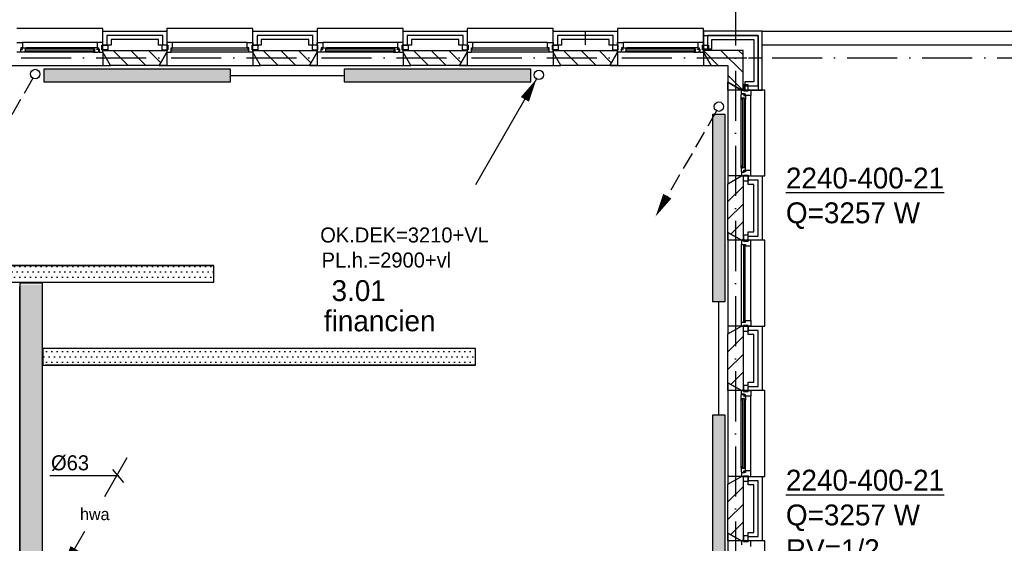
# Model space of a CAD drawing. Extents: x -36528 to 124080, y 290752 to 374852.
# Tile 43 of 66: x 52764 to 64566, y 346857 to 353129. Entities that reach past the tile are written whole.
import ezdxf
from ezdxf.enums import TextEntityAlignment as Align

# ---------------------------------------------------------------- set-up
doc = ezdxf.new("R2010")
doc.units = 0
doc.header["$LTSCALE"] = 100
for name, pattern in [('2322107', [2000, 1000, 1000]), ('DASHDOT', [9, 6, -1.5, 0, -1.5]), ('HIDDEN', [2, 1, -1])]:
    doc.linetypes.add(name, pattern=pattern)
doc.layers.get('0').update_dxf_attribs({"linetype": 'CONTINUOUS'})
for name, color, linetype in [('AL$7----_STRAMIEN', 1, 'DASHDOT'), ('AL$8----_HULPLIJNEN', 2, 'CONTINUOUS'), ('AL21----_BUITENWAND', 4, 'CONTINUOUS'), ('AL21K---_ISOLATIE', 1, 'CONTINUOUS'), ('AL27----_DAKEN', 7, 'CONTINUOUS'), ('AL28----_KONSTRUKTIE', 3, 'CONTINUOUS'), ('AL31----_BUITENKOZ', 7, 'CONTINUOUS'), ('ALL-----_REFLIJNEN', 8, 'CONTINUOUS'), ('ALXA3---_VOLZWART', 14, 'CONTINUOUS'), ('ALXAB---_PREFABBETON', 1, 'CONTINUOUS'), ('BOUW', 8, 'CONTINUOUS'), ('KABELGGOOT1', 8, 'CONTINUOUS'), ('WI561---', 1, 'CONTINUOUS'), ('WL$1----', 3, 'CONTINUOUS'), ('WL521---', 4, 'CONTINUOUS'), ('WL561---', 4, 'CONTINUOUS'), ('WL561---_AANVOER', 4, 'CONTINUOUS'), ('WL561---_RETOUR', 4, 'CONTINUOUS')]:
    doc.layers.add(name, color=color, linetype=linetype)
doc.styles.add('BURO-018', font='BUROFONT.shx', dxfattribs={"height": 180})
doc.styles.add('BURO-025', font='BUROFONT.shx', dxfattribs={"height": 250})
pattern_1 = [(0, (-45308.325, 84550.306), (31.75, 63.5), [0, -63.5])]

# ---------------------------------------------------------------- blocks, each defined once
blk = doc.blocks.new('LDV3')
at = {"color": 0, "linetype": 'CONTINUOUS'}
for p, q in [((4.5, 7.794), (6.75, 11.691)), ((0.25, 0.433), (2.5, 4.33))]:
    blk.add_line(p, q, dxfattribs=at)
blk.add_lwpolyline([(0.25, 0.433, 0, 1, 0), (1.5, 2.598, 1, 1, 0)], format="xyseb", dxfattribs=at)
blk.add_circle((0, 0), 0.5, dxfattribs=at)
at = {"color": 0, "linetype": 'CONTINUOUS', "style": 'BURO-018'}
blk.add_attdef('LD_TEXT1', text='', height=1.8, dxfattribs=at).set_placement((3.5, 6.062), align=Align.MIDDLE)
blk = doc.blocks.new('2322401')
at = {"color": 0, "linetype": 'CONTINUOUS'}
for p, q in [((-0.5, 0.5, 1), (-0.5, 0.5)), ((-0.5, 0.5, 1), (-0.5, -0.5, 1)), ((0.5, 0.5, 1), (-0.5, 0.5, 1)), ((0.5, 0.5), (-0.5, 0.5)), ((-0.5, 0.5), (-0.5, -0.5)), ((0.5, 0.5, 1), (0.5, 0.5)), ((0.5, -0.5, 1), (0.5, 0.5, 1)), ((0.5, -0.5), (0.5, 0.5)), ((-0.5, -0.5, 1), (-0.5, -0.5)), ((-0.5, -0.5, 1), (0.5, -0.5, 1)), ((-0.5, -0.5), (0.5, -0.5)), ((0.5, -0.5, 1), (0.5, -0.5))]:
    blk.add_line(p, q, dxfattribs=at)
blk = doc.blocks.new('LDV2108')
at = {"color": 0, "linetype": 'CONTINUOUS'}
for p, q in [((-0.25, -0.43), (-1.19, -2.06)), ((-1.56, -2.71), (-2.5, -4.33)), ((-2.87, -4.98), (-3.81, -6.6)), ((-4.19, -7.25), (-5.12, -8.88)), ((-5.5, -9.53), (-6.44, -11.15))]:
    blk.add_line(p, q, dxfattribs=at)
blk.add_lwpolyline([(-6.75, -11.69, 0, 1, 0), (-5.5, -9.53, 1, 1, 0)], format="xyseb", dxfattribs=at)
blk.add_circle((0, 0), 0.5, dxfattribs=at)
blk = doc.blocks.new('LDV4107')
at = {"color": 0, "linetype": 'CONTINUOUS'}
blk.add_line((-0.25, -0.43), (-6.75, -11.69), dxfattribs=at)
blk.add_lwpolyline([(-0.25, -0.43, 0, 1, 0), (-1.5, -2.6, 1, 1, 0)], format="xyseb", dxfattribs=at)
blk.add_circle((0, 0), 0.5, dxfattribs=at)
blk = doc.blocks.new('EH100000')
at = {"linetype": 'BYBLOCK'}
for p, q in [((1, 0.5), (0, 0.5)), ((1, 0.5, 1), (0, 0.5, 1)), ((0, -0.5, 1), (1, -0.5, 1)), ((1, -0.5), (0, -0.5))]:
    blk.add_line(p, q, dxfattribs=at)
at = {"linetype": 'BYBLOCK', "invisible_edges": 15}
for points in [[(1, -0.5), (0, -0.5), (0, 0.5), (1, 0.5)], [(0, 0.5), (1, 0.5), (1, 0.5, 1), (0, 0.5, 1)], [(0, -0.5, 1), (1, -0.5, 1), (1, -0.5), (0, -0.5)]]:
    blk.add_3dface(points, dxfattribs=at)
blk = doc.blocks.new('EH100005')
blk.add_lwpolyline([(-1, -0.5), (0, -0.5), (0, 0.5), (-1, 0.5)])
blk = doc.blocks.new('A$C7963572E')
at = {"layer": 'KABELGGOOT1'}
h = blk.add_hatch(dxfattribs=at)
h.set_pattern_fill('DOTS', color=256, scale=40, style=0)
h.set_pattern_definition(pattern_1)
h.paths.add_polyline_path([(7026, 40024), (7026, 39824), (9782, 39824), (9782, 40024), (9722, 40024)])
h.paths.add_polyline_path([(7026, 40024), (6951, 40099), (6751, 40099), (6751, 39824), (7026, 39824)])
h = blk.add_hatch(dxfattribs=at)
h.set_pattern_fill('DOTS', color=256, scale=40, style=0)
h.set_pattern_definition(pattern_1)
h.paths.add_polyline_path([(7457, 0), (7727, 0), (7727, 39794), (7457, 39794)])
h = blk.add_hatch(dxfattribs=at)
h.set_pattern_fill('DOTS', color=256, scale=40, style=0)
h.set_pattern_definition(pattern_1)
h.paths.add_polyline_path([(12920, 38828), (12920, 39028), (12860, 39028), (7766, 39028), (7732, 39028), (7732, 38828), (7792, 38828)])
at = {"layer": 'KABELGGOOT1', "zscale": 60}
for name, p, xscale, yscale, rotation in [('EH100000', (9782, 39924, 3650), 2756, 200, 180), ('EH100005', (7593, 39811, 3040), 60, 270, 89.99838202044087), ('EH100000', (7593, 39769, 3040), 4263.73478640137, 270, 269.9983820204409), ('EH100005', (7732, 38928, 3650), 60, 200, 180)]:
    blk.add_blockref(name, p, dxfattribs=dict(at, xscale=xscale, yscale=yscale, rotation=rotation))
at = {"layer": 'KABELGGOOT1', "yscale": 200, "zscale": 60}
for name, p, xscale in [('EH100005', (9782, 39924, 3650), 60), ('EH100000', (7766, 38928, 3650), 5154.5), ('EH100005', (12920, 38928, 3650), 60)]:
    blk.add_blockref(name, p, dxfattribs=dict(at, xscale=xscale))
blk = doc.blocks.new('CVHATCH1')
at = {"color": 0, "linetype": 'CONTINUOUS'}
blk.add_solid([(-0.5, -0.5), (0.5, -0.5), (-0.5, 0.5), (0.5, 0.5)], dxfattribs=at)
blk = doc.blocks.new('CVRINFO2')
at = {"color": 0, "linetype": 'CONTINUOUS', "style": 'BURO-025'}
for tag, p in [('CV_TEXT125', (0, 0)), ('CV_TEXT225', (0, -4.17)), ('CV_TEXT325', (0, -8.33)), ('CV_TEXT425', (0, -12.5))]:
    blk.add_attdef(tag, p, '', height=2.5, dxfattribs=at)

msp = doc.modelspace()

# ---------------------------------------------------------------- linework, layer by layer
at = {"layer": 'AL$7----_STRAMIEN', "color": 1}
msp.add_line((61344.348, 371420.208), (61344.348, 302741.907), dxfattribs=at)
msp.add_lwpolyline([(-33628.696, 352671.726), (107257.087, 352671.726)], dxfattribs=at)
at = {"layer": 'AL$8----_HULPLIJNEN', "color": 8}
for p, q in [((53759.348, 352741.726), (53759.348, 352581.726)), ((53851.725, 352581.726), (53759.348, 352741.726)), ((54436.972, 352581.726), (54529.348, 352741.726)), ((54529.348, 352741.726), (54529.348, 352581.726)), ((55559.348, 352741.726), (55559.348, 352581.726)), ((55651.725, 352581.726), (55559.348, 352741.726)), ((56236.972, 352581.726), (56329.348, 352741.726)), ((56329.348, 352741.726), (56329.348, 352581.726)), ((57359.348, 352741.726), (57359.348, 352581.726)), ((57451.725, 352581.726), (57359.348, 352741.726)), ((58036.972, 352581.726), (58129.348, 352741.726)), ((58129.348, 352741.726), (58129.348, 352581.726)), ((59159.348, 352741.726), (59159.348, 352581.726)), ((59251.725, 352581.726), (59159.348, 352741.726)), ((59836.972, 352581.726), (59929.348, 352741.726)), ((59929.348, 352741.726), (59929.348, 352581.726)), ((60959.348, 352741.726), (60959.348, 352581.726)), ((61051.725, 352581.726), (60959.348, 352741.726)), ((53759.348, 352581.726), (53851.725, 352581.726)), ((54529.348, 352581.726), (54436.972, 352581.726)), ((55559.348, 352581.726), (55651.725, 352581.726)), ((56329.348, 352581.726), (56236.972, 352581.726)), ((57359.348, 352581.726), (57451.725, 352581.726)), ((58129.348, 352581.726), (58036.972, 352581.726)), ((59159.348, 352581.726), (59251.725, 352581.726)), ((59929.348, 352581.726), (59836.972, 352581.726)), ((60959.348, 352581.726), (61051.725, 352581.726)), ((61254.348, 352286.726), (61254.348, 352379.102)), ((61254.348, 352379.102), (61414.348, 352286.726)), ((61414.348, 352286.726), (61254.348, 352286.726)), ((61414.348, 351256.726), (61254.348, 351256.726)), ((61254.348, 351256.726), (61254.348, 351164.35)), ((61254.348, 351164.35), (61414.348, 351256.726)), ((61254.348, 350486.726), (61254.348, 350579.102)), ((61254.348, 350579.102), (61414.348, 350486.726)), ((61414.348, 350486.726), (61254.348, 350486.726)), ((61414.348, 349456.726), (61254.348, 349456.726)), ((61254.348, 349456.726), (61254.348, 349364.35)), ((61254.348, 349364.35), (61414.348, 349456.726)), ((61254.348, 348686.726), (61254.348, 348779.102)), ((61254.348, 348779.102), (61414.348, 348686.726)), ((61414.348, 348686.726), (61254.348, 348686.726)), ((61414.348, 347656.726), (61254.348, 347656.726)), ((61254.348, 347656.726), (61254.348, 347564.35)), ((61254.348, 347564.35), (61414.348, 347656.726)), ((61254.348, 346886.726), (61254.348, 346979.102)), ((61254.348, 346979.102), (61414.348, 346886.726)), ((61414.348, 346886.726), (61254.348, 346886.726))]:
    msp.add_line(p, q, dxfattribs=at)
at = {"layer": 'AL21----_BUITENWAND', "color": 8}
for p, q in [((53759.348, 352822.726), (53759.348, 352991.726)), ((53759.348, 352991.726), (54529.348, 352991.726)), ((54429.348, 352891.726), (53859.348, 352891.726)), ((53859.348, 352891.726), (53859.348, 352822.726)), ((54429.348, 352822.726), (54429.348, 352891.726)), ((54529.348, 352991.726), (54529.348, 352822.726)), ((55559.348, 352822.726), (55559.348, 352991.726)), ((55559.348, 352991.726), (56329.348, 352991.726)), ((56229.348, 352891.726), (55659.348, 352891.726)), ((55659.348, 352891.726), (55659.348, 352822.726)), ((56229.348, 352822.726), (56229.348, 352891.726)), ((56329.348, 352991.726), (56329.348, 352822.726)), ((57359.348, 352822.726), (57359.348, 352991.726)), ((57359.348, 352991.726), (58129.348, 352991.726)), ((58029.348, 352891.726), (57459.348, 352891.726)), ((57459.348, 352891.726), (57459.348, 352822.726)), ((58029.348, 352822.726), (58029.348, 352891.726)), ((58129.348, 352991.726), (58129.348, 352822.726)), ((59159.348, 352822.726), (59159.348, 352991.726)), ((59159.348, 352991.726), (59929.348, 352991.726)), ((59829.348, 352891.726), (59259.348, 352891.726)), ((59259.348, 352891.726), (59259.348, 352822.726)), ((59829.348, 352822.726), (59829.348, 352891.726)), ((59929.348, 352991.726), (59929.348, 352822.726)), ((61664.348, 352991.726), (60959.348, 352991.726)), ((60959.348, 352991.726), (60959.348, 352781.726)), ((61059.348, 352781.726), (61059.348, 352891.726)), ((61059.348, 352891.726), (61564.348, 352891.726)), ((61564.348, 352891.726), (61564.348, 352386.726)), ((61664.348, 352286.726), (61664.348, 352991.726)), ((53859.348, 352822.726), (53759.348, 352822.726)), ((54529.348, 352822.726), (54429.348, 352822.726)), ((55659.348, 352822.726), (55559.348, 352822.726)), ((56329.348, 352822.726), (56229.348, 352822.726)), ((57459.348, 352822.726), (57359.348, 352822.726)), ((58129.348, 352822.726), (58029.348, 352822.726)), ((59259.348, 352822.726), (59159.348, 352822.726)), ((59929.348, 352822.726), (59829.348, 352822.726)), ((60959.348, 352781.726), (61059.348, 352781.726)), ((61564.348, 352386.726), (61454.348, 352386.726)), ((61454.348, 352386.726), (61454.348, 352286.726)), ((61454.348, 352286.726), (61664.348, 352286.726)), ((61495.348, 351156.726), (61495.348, 351256.726)), ((61495.348, 351256.726), (61664.348, 351256.726)), ((61664.348, 351256.726), (61664.348, 350486.726)), ((61564.348, 351156.726), (61495.348, 351156.726)), ((61564.348, 350586.726), (61564.348, 351156.726)), ((61495.348, 350586.726), (61564.348, 350586.726)), ((61495.348, 350486.726), (61495.348, 350586.726)), ((61664.348, 350486.726), (61495.348, 350486.726)), ((61495.348, 349356.726), (61495.348, 349456.726)), ((61495.348, 349456.726), (61664.348, 349456.726)), ((61564.348, 349356.726), (61495.348, 349356.726)), ((61564.348, 348786.726), (61564.348, 349356.726)), ((61664.348, 349456.726), (61664.348, 348686.726)), ((61495.348, 348786.726), (61564.348, 348786.726)), ((61495.348, 348686.726), (61495.348, 348786.726)), ((61664.348, 348686.726), (61495.348, 348686.726)), ((61495.348, 347556.726), (61495.348, 347656.726)), ((61495.348, 347656.726), (61664.348, 347656.726)), ((61664.348, 347656.726), (61664.348, 346886.726)), ((61564.348, 347556.726), (61495.348, 347556.726)), ((61564.348, 346986.726), (61564.348, 347556.726)), ((61495.348, 346986.726), (61564.348, 346986.726)), ((61495.348, 346886.726), (61495.348, 346986.726)), ((61664.348, 346886.726), (61495.348, 346886.726))]:
    msp.add_line(p, q, dxfattribs=at)
at = {"layer": 'AL21K---_ISOLATIE', "color": 8, "linetype": 'CONTINUOUS'}
for p, q in [((53859.348, 352761.726), (54429.348, 352761.726)), ((55659.348, 352761.726), (56229.348, 352761.726)), ((57459.348, 352761.726), (58029.348, 352761.726)), ((59259.348, 352761.726), (59829.348, 352761.726)), ((61434.348, 351156.726), (61434.348, 350586.726)), ((61434.348, 349356.726), (61434.348, 348786.726)), ((61434.348, 347556.726), (61434.348, 346986.726))]:
    msp.add_line(p, q, dxfattribs=at)
at = {"layer": 'AL27----_DAKEN', "color": 8}
for p, q in [((59544.525, 352826.549), (59544.525, 352981.726)), ((61663.996, 352991.549), (106674.172, 352991.549)), ((61663.996, 352826.549), (106509.172, 352826.549)), ((61498.996, 352671.726), (61654.172, 352671.726))]:
    msp.add_line(p, q, dxfattribs=at)
at = {"layer": 'AL27----_DAKEN', "color": 8, "linetype": 'HIDDEN'}
msp.add_line((56994.525, 352754.138), (56694.525, 352754.138), dxfattribs=at)
at = {"layer": 'AL28----_KONSTRUKTIE', "color": 8}
for p, q in [((53759.348, 352741.726), (53759.348, 352761.726)), ((53759.348, 352761.726), (54529.348, 352761.726)), ((53851.725, 352581.726), (53759.348, 352741.726)), ((54529.348, 352741.726), (54436.972, 352581.726)), ((54529.348, 352761.726), (54529.348, 352741.726)), ((55559.348, 352741.726), (55559.348, 352761.726)), ((55559.348, 352761.726), (56329.348, 352761.726)), ((55651.725, 352581.726), (55559.348, 352741.726)), ((56329.348, 352741.726), (56236.972, 352581.726)), ((56329.348, 352761.726), (56329.348, 352741.726)), ((57359.348, 352741.726), (57359.348, 352761.726)), ((57359.348, 352761.726), (58129.348, 352761.726)), ((57451.725, 352581.726), (57359.348, 352741.726)), ((58129.348, 352741.726), (58036.972, 352581.726)), ((58129.348, 352761.726), (58129.348, 352741.726)), ((59159.348, 352741.726), (59159.348, 352761.726)), ((59159.348, 352761.726), (59929.348, 352761.726)), ((59251.725, 352581.726), (59159.348, 352741.726)), ((59929.348, 352741.726), (59836.972, 352581.726)), ((59929.348, 352761.726), (59929.348, 352741.726)), ((54436.972, 352581.726), (53851.725, 352581.726)), ((56236.972, 352581.726), (55651.725, 352581.726)), ((58036.972, 352581.726), (57451.725, 352581.726)), ((59836.972, 352581.726), (59251.725, 352581.726)), ((61254.348, 351164.35), (61414.348, 351256.726)), ((61414.348, 351256.726), (61434.348, 351256.726)), ((61434.348, 351256.726), (61434.348, 350486.726)), ((61254.348, 350579.102), (61254.348, 351164.35)), ((61414.348, 350486.726), (61254.348, 350579.102)), ((61434.348, 350486.726), (61414.348, 350486.726)), ((61254.348, 349364.35), (61414.348, 349456.726)), ((61254.348, 348779.102), (61254.348, 349364.35)), ((61414.348, 349456.726), (61434.348, 349456.726)), ((61434.348, 349456.726), (61434.348, 348686.726)), ((61414.348, 348686.726), (61254.348, 348779.102)), ((61434.348, 348686.726), (61414.348, 348686.726)), ((61254.348, 347564.35), (61414.348, 347656.726)), ((61414.348, 347656.726), (61434.348, 347656.726)), ((61434.348, 347656.726), (61434.348, 346886.726)), ((61254.348, 346979.102), (61254.348, 347564.35)), ((61414.348, 346886.726), (61254.348, 346979.102)), ((61434.348, 346886.726), (61414.348, 346886.726))]:
    msp.add_line(p, q, dxfattribs=at)
at = {"layer": 'AL28----_KONSTRUKTIE', "color": 8, "linetype": 'CONTINUOUS'}
for p, q in [((61434.348, 352761.726), (60959.348, 352761.726)), ((60959.348, 352761.726), (60959.348, 352741.726)), ((60959.348, 352741.726), (61051.725, 352581.726)), ((61434.348, 352286.726), (61434.348, 352761.726)), ((61051.725, 352581.726), (61254.348, 352581.726)), ((61254.348, 352581.726), (61254.348, 352379.102)), ((61254.348, 352379.102), (61414.348, 352286.726)), ((61414.348, 352286.726), (61434.348, 352286.726))]:
    msp.add_line(p, q, dxfattribs=at)
at = {"layer": 'AL31----_BUITENKOZ', "color": 8}
for p, q in [((53759.348, 353021.726), (52729.348, 353021.726)), ((53759.348, 352741.726), (53759.348, 353021.726)), ((55559.348, 353021.726), (54529.348, 353021.726)), ((54529.348, 353021.726), (54529.348, 352741.726)), ((55559.348, 352741.726), (55559.348, 353021.726)), ((57359.348, 353021.726), (56329.348, 353021.726)), ((56329.348, 353021.726), (56329.348, 352741.726)), ((57359.348, 352741.726), (57359.348, 353021.726)), ((59159.348, 353021.726), (58129.348, 353021.726)), ((58129.348, 353021.726), (58129.348, 352741.726)), ((59159.348, 352741.726), (59159.348, 353021.726)), ((60959.348, 353021.726), (59929.348, 353021.726)), ((59929.348, 353021.726), (59929.348, 352741.726)), ((60959.348, 352741.726), (60959.348, 353021.726)), ((52729.348, 352855.726), (52796.348, 352855.726)), ((52779.348, 352777.726), (52773.348, 352777.726)), ((52773.348, 352777.726), (52773.348, 352741.726)), ((52776.532, 352742.968), (52776.532, 352772.726)), ((52776.532, 352772.726), (52799.032, 352772.726)), ((52796.348, 352792.726), (52779.348, 352792.726)), ((52779.348, 352792.726), (52779.348, 352777.726)), ((52791.032, 352777.726), (52791.032, 352792.726)), ((52791.032, 352792.726), (52796.348, 352792.726)), ((52799.032, 352777.726), (52791.032, 352777.726)), ((52796.348, 352855.726), (52796.348, 352792.726)), ((53692.348, 352855.726), (52796.348, 352855.726)), ((52796.348, 352792.726), (52843.473, 352792.726)), ((52799.032, 352772.726), (52799.032, 352777.726)), ((52845.532, 352779.726), (52828.532, 352779.726)), ((52828.532, 352779.726), (52828.532, 352738.726)), ((52843.473, 352792.726), (52845.532, 352779.726)), ((53645.224, 352792.726), (52843.473, 352792.726)), ((53645.224, 352792.726), (53643.165, 352779.726)), ((53643.165, 352779.726), (53660.165, 352779.726)), ((53692.348, 352792.726), (53645.224, 352792.726)), ((53660.165, 352779.726), (53660.165, 352738.726)), ((53689.665, 352772.726), (53689.665, 352777.726)), ((53689.665, 352777.726), (53697.665, 352777.726)), ((53712.165, 352772.726), (53689.665, 352772.726)), ((53759.348, 352855.726), (53692.348, 352855.726)), ((53692.348, 352855.726), (53692.348, 352792.726)), ((53692.348, 352792.726), (53709.348, 352792.726)), ((53697.665, 352792.726), (53692.348, 352792.726)), ((53697.665, 352777.726), (53697.665, 352792.726)), ((53709.348, 352792.726), (53709.348, 352777.726)), ((53709.348, 352777.726), (53715.348, 352777.726)), ((53712.165, 352742.968), (53712.165, 352772.726)), ((53715.348, 352777.726), (53715.348, 352741.726)), ((53749.349, 352766.726), (53749.349, 352822.726)), ((53749.349, 352822.726), (53820.349, 352822.726)), ((53749.349, 352766.726), (53749.349, 352822.726)), ((53749.349, 352822.726), (53759.349, 352822.726)), ((53820.349, 352766.726), (53749.349, 352766.726)), ((53759.348, 352766.726), (53749.349, 352766.726)), ((53759.349, 352822.726), (53759.348, 352855.726)), ((53759.348, 352741.726), (53759.348, 352766.726)), ((53820.349, 352822.726), (53820.349, 352766.726)), ((54539.348, 352822.726), (54468.348, 352822.726)), ((54468.348, 352822.726), (54468.348, 352766.726)), ((54468.348, 352766.726), (54539.348, 352766.726)), ((54539.348, 352766.726), (54539.348, 352822.726)), ((55492.348, 352855.726), (54596.348, 352855.726)), ((55549.349, 352766.726), (55549.349, 352822.726)), ((55549.349, 352822.726), (55620.349, 352822.726)), ((55620.349, 352766.726), (55549.349, 352766.726)), ((55620.349, 352822.726), (55620.349, 352766.726)), ((56339.348, 352822.726), (56268.348, 352822.726)), ((56268.348, 352822.726), (56268.348, 352766.726)), ((56268.348, 352766.726), (56339.348, 352766.726)), ((56329.348, 352822.726), (56329.348, 352855.726)), ((56329.348, 352855.726), (56396.348, 352855.726)), ((56339.348, 352822.726), (56329.348, 352822.726)), ((56329.348, 352741.726), (56329.348, 352766.726)), ((56329.348, 352766.726), (56339.348, 352766.726)), ((56339.348, 352766.726), (56339.348, 352822.726)), ((56339.348, 352766.726), (56339.348, 352822.726)), ((56379.348, 352777.726), (56373.348, 352777.726)), ((56373.348, 352777.726), (56373.348, 352741.726)), ((56376.532, 352742.968), (56376.532, 352772.726)), ((56376.532, 352772.726), (56399.032, 352772.726)), ((56396.348, 352792.726), (56379.348, 352792.726)), ((56379.348, 352792.726), (56379.348, 352777.726)), ((56391.032, 352777.726), (56391.032, 352792.726)), ((56391.032, 352792.726), (56396.348, 352792.726)), ((56399.032, 352777.726), (56391.032, 352777.726)), ((56396.348, 352855.726), (56396.348, 352792.726)), ((57292.348, 352855.726), (56396.348, 352855.726)), ((56396.348, 352792.726), (56443.473, 352792.726)), ((56399.032, 352772.726), (56399.032, 352777.726)), ((56445.532, 352779.726), (56428.532, 352779.726)), ((56428.532, 352779.726), (56428.532, 352738.726)), ((56443.473, 352792.726), (56445.532, 352779.726)), ((57245.224, 352792.726), (56443.473, 352792.726)), ((57245.224, 352792.726), (57243.165, 352779.726)), ((57243.165, 352779.726), (57260.165, 352779.726)), ((57292.348, 352792.726), (57245.224, 352792.726)), ((57260.165, 352779.726), (57260.165, 352738.726)), ((57289.665, 352772.726), (57289.665, 352777.726)), ((57289.665, 352777.726), (57297.665, 352777.726)), ((57312.165, 352772.726), (57289.665, 352772.726)), ((57359.348, 352855.726), (57292.348, 352855.726)), ((57292.348, 352855.726), (57292.348, 352792.726)), ((57292.348, 352792.726), (57309.348, 352792.726)), ((57297.665, 352792.726), (57292.348, 352792.726)), ((57297.665, 352777.726), (57297.665, 352792.726)), ((57309.348, 352792.726), (57309.348, 352777.726)), ((57309.348, 352777.726), (57315.348, 352777.726)), ((57312.165, 352742.968), (57312.165, 352772.726)), ((57315.348, 352777.726), (57315.348, 352741.726)), ((57349.349, 352766.726), (57349.349, 352822.726)), ((57349.349, 352822.726), (57420.349, 352822.726)), ((57349.349, 352766.726), (57349.349, 352822.726)), ((57349.349, 352822.726), (57359.349, 352822.726)), ((57420.349, 352766.726), (57349.349, 352766.726)), ((57359.348, 352766.726), (57349.349, 352766.726)), ((57359.349, 352822.726), (57359.348, 352855.726)), ((57359.348, 352741.726), (57359.348, 352766.726)), ((57420.349, 352822.726), (57420.349, 352766.726)), ((58139.348, 352822.726), (58068.348, 352822.726)), ((58068.348, 352822.726), (58068.348, 352766.726)), ((58068.348, 352766.726), (58139.348, 352766.726)), ((58139.348, 352766.726), (58139.348, 352822.726)), ((59092.348, 352855.726), (58196.348, 352855.726)), ((59149.349, 352766.726), (59149.349, 352822.726)), ((59149.349, 352822.726), (59220.349, 352822.726)), ((59220.349, 352766.726), (59149.349, 352766.726)), ((59220.349, 352822.726), (59220.349, 352766.726)), ((59939.348, 352822.726), (59868.348, 352822.726)), ((59868.348, 352822.726), (59868.348, 352766.726)), ((59868.348, 352766.726), (59939.348, 352766.726)), ((59929.348, 352822.726), (59929.348, 352855.726)), ((59929.348, 352855.726), (59996.348, 352855.726)), ((59939.348, 352822.726), (59929.348, 352822.726)), ((59929.348, 352741.726), (59929.348, 352766.726)), ((59929.348, 352766.726), (59939.348, 352766.726)), ((59939.348, 352766.726), (59939.348, 352822.726)), ((59939.348, 352766.726), (59939.348, 352822.726)), ((59979.348, 352777.726), (59973.348, 352777.726)), ((59973.348, 352777.726), (59973.348, 352741.726)), ((59976.532, 352742.968), (59976.532, 352772.726)), ((59976.532, 352772.726), (59999.032, 352772.726)), ((59996.348, 352792.726), (59979.348, 352792.726)), ((59979.348, 352792.726), (59979.348, 352777.726)), ((59991.032, 352777.726), (59991.032, 352792.726)), ((59991.032, 352792.726), (59996.348, 352792.726)), ((59999.032, 352777.726), (59991.032, 352777.726)), ((60892.348, 352855.726), (59996.348, 352855.726)), ((59996.348, 352855.726), (59996.348, 352792.726)), ((59996.348, 352792.726), (60043.473, 352792.726)), ((59999.032, 352772.726), (59999.032, 352777.726)), ((60045.532, 352779.726), (60028.532, 352779.726)), ((60028.532, 352779.726), (60028.532, 352738.726)), ((60043.473, 352792.726), (60045.532, 352779.726)), ((60845.224, 352792.726), (60043.473, 352792.726)), ((60845.224, 352792.726), (60843.165, 352779.726)), ((60843.165, 352779.726), (60860.165, 352779.726)), ((60892.348, 352792.726), (60845.224, 352792.726)), ((60860.165, 352779.726), (60860.165, 352738.726)), ((60889.665, 352772.726), (60889.665, 352777.726)), ((60889.665, 352777.726), (60897.665, 352777.726)), ((60912.165, 352772.726), (60889.665, 352772.726)), ((60959.348, 352855.726), (60892.348, 352855.726)), ((60892.348, 352855.726), (60892.348, 352792.726)), ((60897.665, 352792.726), (60892.348, 352792.726)), ((60892.348, 352792.726), (60909.348, 352792.726)), ((60897.665, 352777.726), (60897.665, 352792.726)), ((60909.348, 352792.726), (60909.348, 352777.726)), ((60909.348, 352777.726), (60915.348, 352777.726)), ((60912.165, 352742.968), (60912.165, 352772.726)), ((60915.348, 352777.726), (60915.348, 352741.726)), ((60949.349, 352766.726), (60949.349, 352822.726)), ((60949.349, 352822.726), (61020.349, 352822.726)), ((60949.349, 352766.726), (60949.349, 352822.726)), ((60949.349, 352822.726), (60959.349, 352822.726)), ((61020.349, 352766.726), (60949.349, 352766.726)), ((60959.348, 352766.726), (60949.349, 352766.726)), ((60959.349, 352822.726), (60959.348, 352855.726)), ((60959.348, 352741.726), (60959.348, 352766.726)), ((61020.349, 352822.726), (61020.349, 352766.726)), ((52773.348, 352741.726), (52729.348, 352741.726)), ((52783.598, 352742.968), (52776.532, 352742.968)), ((52786.046, 352738.726), (52783.598, 352742.968)), ((52828.532, 352738.726), (52786.046, 352738.726)), ((52828.532, 352741.022), (52828.532, 352754.555)), ((52828.532, 352754.555), (52845.532, 352754.555)), ((52845.532, 352741.022), (52828.532, 352741.022)), ((53660.165, 352738.726), (52828.532, 352738.726)), ((52845.532, 352754.555), (52845.532, 352741.022)), ((53660.165, 352754.555), (53643.165, 352754.555)), ((53643.165, 352754.555), (53643.165, 352741.022)), ((53643.165, 352741.022), (53660.165, 352741.022)), ((53660.165, 352741.022), (53660.165, 352754.555)), ((53660.165, 352738.726), (53702.651, 352738.726)), ((53702.651, 352738.726), (53705.099, 352742.968)), ((53705.099, 352742.968), (53712.165, 352742.968)), ((53715.348, 352741.726), (53759.348, 352741.726)), ((53851.725, 352581.726), (53759.348, 352741.726)), ((54529.348, 352741.726), (54436.972, 352581.726)), ((55509.348, 352741.726), (54579.348, 352741.726)), ((55651.725, 352581.726), (55559.348, 352741.726)), ((56329.348, 352741.726), (56236.972, 352581.726)), ((56373.348, 352741.726), (56329.348, 352741.726)), ((56383.598, 352742.968), (56376.532, 352742.968)), ((56386.046, 352738.726), (56383.598, 352742.968)), ((56428.532, 352738.726), (56386.046, 352738.726)), ((56428.532, 352741.022), (56428.532, 352754.555)), ((56428.532, 352754.555), (56445.532, 352754.555)), ((56445.532, 352741.022), (56428.532, 352741.022)), ((57260.165, 352738.726), (56428.532, 352738.726)), ((56445.532, 352754.555), (56445.532, 352741.022)), ((57260.165, 352754.555), (57243.165, 352754.555)), ((57243.165, 352754.555), (57243.165, 352741.022)), ((57243.165, 352741.022), (57260.165, 352741.022)), ((57260.165, 352741.022), (57260.165, 352754.555)), ((57260.165, 352738.726), (57302.651, 352738.726)), ((57302.651, 352738.726), (57305.099, 352742.968)), ((57305.099, 352742.968), (57312.165, 352742.968)), ((57315.348, 352741.726), (57359.348, 352741.726)), ((57451.725, 352581.726), (57359.348, 352741.726)), ((58129.348, 352741.726), (58036.972, 352581.726)), ((59109.348, 352741.726), (58179.348, 352741.726)), ((59251.725, 352581.726), (59159.348, 352741.726)), ((59929.348, 352741.726), (59836.972, 352581.726)), ((59973.348, 352741.726), (59929.348, 352741.726)), ((59983.598, 352742.968), (59976.532, 352742.968)), ((59986.046, 352738.726), (59983.598, 352742.968)), ((60028.532, 352738.726), (59986.046, 352738.726)), ((60028.532, 352741.022), (60028.532, 352754.555)), ((60028.532, 352754.555), (60045.532, 352754.555)), ((60045.532, 352741.022), (60028.532, 352741.022)), ((60860.165, 352738.726), (60028.532, 352738.726)), ((60045.532, 352754.555), (60045.532, 352741.022)), ((60860.165, 352754.555), (60843.165, 352754.555)), ((60843.165, 352754.555), (60843.165, 352741.022)), ((60843.165, 352741.022), (60860.165, 352741.022)), ((60860.165, 352741.022), (60860.165, 352754.555)), ((60860.165, 352738.726), (60902.651, 352738.726)), ((60902.651, 352738.726), (60905.099, 352742.968)), ((60905.099, 352742.968), (60912.165, 352742.968)), ((60915.348, 352741.726), (60959.348, 352741.726)), ((61051.725, 352581.726), (60959.348, 352741.726)), ((52636.972, 352581.726), (53851.725, 352581.726)), ((54436.972, 352581.726), (55651.725, 352581.726)), ((56236.972, 352581.726), (57451.725, 352581.726)), ((58036.972, 352581.726), (59251.725, 352581.726)), ((59836.972, 352581.726), (61051.725, 352581.726)), ((61414.348, 352286.726), (61254.348, 352379.102)), ((61254.348, 352379.102), (61254.348, 351164.35)), ((61495.348, 352347.726), (61439.348, 352347.726)), ((61439.348, 352347.726), (61439.348, 352276.726)), ((61495.348, 352276.726), (61495.348, 352347.726)), ((61411.348, 352230.028), (61415.59, 352232.477)), ((61411.348, 352187.542), (61411.348, 352230.028)), ((61411.348, 351355.91), (61411.348, 352187.542)), ((61452.348, 352187.542), (61411.348, 352187.542)), ((61413.645, 352187.542), (61427.177, 352187.542)), ((61413.645, 352170.542), (61413.645, 352187.542)), ((61694.348, 352286.726), (61414.348, 352286.726)), ((61414.348, 352286.726), (61439.348, 352286.726)), ((61414.348, 352242.726), (61414.348, 352286.726)), ((61450.348, 352242.726), (61414.348, 352242.726)), ((61415.59, 352232.477), (61415.59, 352239.542)), ((61415.59, 352239.542), (61445.348, 352239.542)), ((61427.177, 352187.542), (61427.177, 352170.542)), ((61439.348, 352286.726), (61439.348, 352276.726)), ((61439.348, 352276.726), (61495.348, 352276.726)), ((61439.348, 352276.726), (61495.348, 352276.726)), ((61445.348, 352239.542), (61445.348, 352217.042)), ((61445.348, 352217.042), (61450.348, 352217.042)), ((61450.348, 352236.726), (61450.348, 352242.726)), ((61465.348, 352236.726), (61450.348, 352236.726)), ((61450.348, 352217.042), (61450.348, 352225.042)), ((61450.348, 352225.042), (61465.348, 352225.042)), ((61452.348, 352170.542), (61452.348, 352187.542)), ((61465.348, 352219.726), (61465.348, 352236.726)), ((61465.348, 352225.042), (61465.348, 352219.726)), ((61528.348, 352219.726), (61465.348, 352219.726)), ((61465.348, 352219.726), (61465.348, 352172.601)), ((61495.348, 352276.726), (61495.348, 352286.726)), ((61495.348, 352286.726), (61528.348, 352286.726)), ((61528.348, 352286.726), (61528.348, 352219.726)), ((61528.348, 351323.726), (61528.348, 352219.726)), ((61694.348, 351256.726), (61694.348, 352286.726)), ((61427.177, 352170.542), (61413.645, 352170.542)), ((61465.348, 352172.601), (61452.348, 352170.542)), ((61465.348, 351370.851), (61465.348, 352172.601)), ((61452.348, 351355.91), (61411.348, 351355.91)), ((61411.348, 351355.91), (61411.348, 351313.424)), ((61427.177, 351372.91), (61413.645, 351372.91)), ((61413.645, 351372.91), (61413.645, 351355.91)), ((61413.645, 351355.91), (61427.177, 351355.91)), ((61427.177, 351355.91), (61427.177, 351372.91)), ((61465.348, 351370.851), (61452.348, 351372.91)), ((61452.348, 351372.91), (61452.348, 351355.91)), ((61465.348, 351323.726), (61465.348, 351370.851)), ((61254.348, 351164.35), (61414.348, 351256.726)), ((61411.348, 351313.424), (61415.59, 351310.975)), ((61450.348, 351300.726), (61414.348, 351300.726)), ((61414.348, 351300.726), (61414.348, 351256.726)), ((61414.348, 351256.726), (61694.348, 351256.726)), ((61414.348, 351256.726), (61439.348, 351256.726)), ((61415.59, 351310.975), (61415.59, 351303.91)), ((61415.59, 351303.91), (61445.348, 351303.91)), ((61439.348, 351266.726), (61495.348, 351266.726)), ((61439.348, 351195.726), (61439.348, 351266.726)), ((61439.348, 351256.726), (61439.348, 351266.726)), ((61439.348, 351266.726), (61495.348, 351266.726)), ((61445.348, 351303.91), (61445.348, 351326.41)), ((61445.348, 351326.41), (61450.348, 351326.41)), ((61450.348, 351326.41), (61450.348, 351318.41)), ((61450.348, 351318.41), (61465.348, 351318.41)), ((61465.348, 351306.726), (61450.348, 351306.726)), ((61450.348, 351306.726), (61450.348, 351300.726)), ((61528.348, 351323.726), (61465.348, 351323.726)), ((61465.348, 351323.726), (61465.348, 351306.726)), ((61465.348, 351318.41), (61465.348, 351323.726)), ((61495.348, 351266.726), (61495.348, 351195.726)), ((61495.348, 351266.726), (61495.348, 351256.726)), ((61495.348, 351256.726), (61528.348, 351256.726)), ((61528.348, 351256.726), (61528.348, 351323.726)), ((61495.348, 351195.726), (61439.348, 351195.726)), ((61414.348, 350486.726), (61254.348, 350579.102)), ((61254.348, 350579.102), (61254.348, 349364.35)), ((61495.348, 350547.726), (61439.348, 350547.726)), ((61439.348, 350547.726), (61439.348, 350476.726)), ((61495.348, 350476.726), (61495.348, 350547.726)), ((61694.348, 350486.726), (61414.348, 350486.726)), ((61414.348, 349506.726), (61414.348, 350436.726)), ((61439.348, 350476.726), (61495.348, 350476.726)), ((61528.348, 349523.726), (61528.348, 350419.726)), ((61694.348, 349456.726), (61694.348, 350486.726)), ((61439.348, 349466.726), (61495.348, 349466.726)), ((61439.348, 349395.726), (61439.348, 349466.726)), ((61495.348, 349466.726), (61495.348, 349395.726)), ((61254.348, 349364.35), (61414.348, 349456.726)), ((61414.348, 349456.726), (61694.348, 349456.726)), ((61495.348, 349395.726), (61439.348, 349395.726)), ((61414.348, 348686.726), (61254.348, 348779.102)), ((61254.348, 348779.102), (61254.348, 347564.35)), ((61694.348, 348686.726), (61414.348, 348686.726)), ((61414.348, 348686.726), (61439.348, 348686.726)), ((61414.348, 348642.726), (61414.348, 348686.726)), ((61450.348, 348642.726), (61414.348, 348642.726)), ((61415.59, 348632.477), (61415.59, 348639.542)), ((61415.59, 348639.542), (61445.348, 348639.542)), ((61495.348, 348747.726), (61439.348, 348747.726)), ((61439.348, 348747.726), (61439.348, 348676.726)), ((61439.348, 348686.726), (61439.348, 348676.726)), ((61439.348, 348676.726), (61495.348, 348676.726)), ((61439.348, 348676.726), (61495.348, 348676.726)), ((61445.348, 348639.542), (61445.348, 348617.042)), ((61450.348, 348636.726), (61450.348, 348642.726)), ((61465.348, 348636.726), (61450.348, 348636.726)), ((61465.348, 348619.726), (61465.348, 348636.726)), ((61495.348, 348676.726), (61495.348, 348747.726)), ((61495.348, 348676.726), (61495.348, 348686.726)), ((61495.348, 348686.726), (61528.348, 348686.726)), ((61528.348, 348686.726), (61528.348, 348619.726)), ((61694.348, 347656.726), (61694.348, 348686.726)), ((61411.348, 348630.028), (61415.59, 348632.477)), ((61411.348, 348587.542), (61411.348, 348630.028)), ((61411.348, 347755.91), (61411.348, 348587.542)), ((61452.348, 348587.542), (61411.348, 348587.542)), ((61413.645, 348587.542), (61427.177, 348587.542)), ((61413.645, 348570.542), (61413.645, 348587.542)), ((61427.177, 348570.542), (61413.645, 348570.542)), ((61427.177, 348587.542), (61427.177, 348570.542)), ((61445.348, 348617.042), (61450.348, 348617.042)), ((61450.348, 348617.042), (61450.348, 348625.042)), ((61450.348, 348625.042), (61465.348, 348625.042)), ((61452.348, 348570.542), (61452.348, 348587.542)), ((61465.348, 348572.601), (61452.348, 348570.542)), ((61465.348, 348625.042), (61465.348, 348619.726)), ((61528.348, 348619.726), (61465.348, 348619.726)), ((61465.348, 348619.726), (61465.348, 348572.601)), ((61465.348, 347770.851), (61465.348, 348572.601)), ((61528.348, 347723.726), (61528.348, 348619.726)), ((61452.348, 347755.91), (61411.348, 347755.91)), ((61411.348, 347755.91), (61411.348, 347713.424)), ((61411.348, 347713.424), (61415.59, 347710.975)), ((61427.177, 347772.91), (61413.645, 347772.91)), ((61413.645, 347772.91), (61413.645, 347755.91)), ((61413.645, 347755.91), (61427.177, 347755.91)), ((61450.348, 347700.726), (61414.348, 347700.726)), ((61414.348, 347700.726), (61414.348, 347656.726)), ((61415.59, 347710.975), (61415.59, 347703.91)), ((61415.59, 347703.91), (61445.348, 347703.91)), ((61427.177, 347755.91), (61427.177, 347772.91)), ((61445.348, 347703.91), (61445.348, 347726.41)), ((61445.348, 347726.41), (61450.348, 347726.41)), ((61450.348, 347726.41), (61450.348, 347718.41)), ((61450.348, 347718.41), (61465.348, 347718.41)), ((61465.348, 347706.726), (61450.348, 347706.726)), ((61450.348, 347706.726), (61450.348, 347700.726)), ((61465.348, 347770.851), (61452.348, 347772.91)), ((61452.348, 347772.91), (61452.348, 347755.91)), ((61465.348, 347723.726), (61465.348, 347770.851)), ((61528.348, 347723.726), (61465.348, 347723.726)), ((61465.348, 347723.726), (61465.348, 347706.726)), ((61465.348, 347718.41), (61465.348, 347723.726)), ((61528.348, 347656.726), (61528.348, 347723.726)), ((61254.348, 347564.35), (61414.348, 347656.726)), ((61414.348, 347656.726), (61694.348, 347656.726)), ((61414.348, 347656.726), (61439.348, 347656.726)), ((61439.348, 347666.726), (61495.348, 347666.726)), ((61439.348, 347595.726), (61439.348, 347666.726)), ((61439.348, 347656.726), (61439.348, 347666.726)), ((61439.348, 347666.726), (61495.348, 347666.726)), ((61495.348, 347595.726), (61439.348, 347595.726)), ((61495.348, 347666.726), (61495.348, 347595.726)), ((61495.348, 347666.726), (61495.348, 347656.726)), ((61495.348, 347656.726), (61528.348, 347656.726)), ((61414.348, 346886.726), (61254.348, 346979.102)), ((61254.348, 346979.102), (61254.348, 345764.35)), ((61694.348, 346886.726), (61414.348, 346886.726)), ((61495.348, 346947.726), (61439.348, 346947.726)), ((61439.348, 346947.726), (61439.348, 346876.726)), ((61439.348, 346876.726), (61495.348, 346876.726)), ((61495.348, 346876.726), (61495.348, 346947.726)), ((61694.348, 345856.726), (61694.348, 346886.726))]:
    msp.add_line(p, q, dxfattribs=at)
at = {"layer": 'AL31----_BUITENKOZ', "color": 8, "linetype": 'CONTINUOUS'}
for p, q in [((53658.165, 352777.726), (52830.532, 352777.726)), ((52830.532, 352777.726), (52830.532, 352756.726)), ((53658.165, 352756.726), (53658.165, 352777.726)), ((54596.348, 352855.726), (54529.348, 352855.726)), ((54529.348, 352855.726), (54529.348, 352822.726)), ((54529.348, 352822.726), (54539.348, 352822.726)), ((54539.348, 352766.726), (54529.348, 352766.726)), ((54529.348, 352766.726), (54529.348, 352766.726)), ((54529.348, 352766.726), (54529.348, 352741.726)), ((54539.348, 352822.726), (54539.348, 352766.726)), ((54579.348, 352741.726), (54579.348, 352792.726)), ((54579.348, 352792.726), (54596.348, 352792.726)), ((55504.348, 352788.726), (54584.348, 352788.726)), ((54584.348, 352788.726), (54584.348, 352767.726)), ((54584.348, 352767.726), (55504.348, 352767.726)), ((54596.348, 352792.726), (54596.348, 352855.726)), ((54596.348, 352855.726), (54596.348, 352855.726)), ((54596.348, 352855.726), (54596.348, 352855.726)), ((54596.348, 352855.726), (54596.348, 352855.726)), ((54596.348, 352855.726), (54596.348, 352855.726)), ((55492.348, 352792.726), (55492.348, 352855.726)), ((55492.348, 352855.726), (55492.348, 352855.726)), ((55492.348, 352855.726), (55492.348, 352855.726)), ((55492.348, 352855.726), (55492.348, 352855.726)), ((55492.348, 352855.726), (55492.348, 352855.726)), ((55492.348, 352855.726), (55559.348, 352855.726)), ((55509.348, 352792.726), (55492.348, 352792.726)), ((55504.348, 352767.726), (55504.348, 352788.726)), ((55509.348, 352741.726), (55509.348, 352792.726)), ((55559.349, 352822.726), (55549.349, 352822.726)), ((55549.349, 352822.726), (55549.349, 352766.726)), ((55549.349, 352766.726), (55559.349, 352766.726)), ((55559.348, 352855.726), (55559.349, 352822.726)), ((55559.349, 352766.726), (55559.348, 352766.726)), ((55559.348, 352766.726), (55559.348, 352741.726)), ((57258.165, 352777.726), (56430.532, 352777.726)), ((56430.532, 352777.726), (56430.532, 352756.726)), ((57258.165, 352756.726), (57258.165, 352777.726)), ((58196.348, 352855.726), (58129.348, 352855.726)), ((58129.348, 352855.726), (58129.348, 352822.726)), ((58129.348, 352822.726), (58139.348, 352822.726)), ((58139.348, 352766.726), (58129.348, 352766.726)), ((58129.348, 352766.726), (58129.348, 352766.726)), ((58129.348, 352766.726), (58129.348, 352741.726)), ((58139.348, 352822.726), (58139.348, 352766.726)), ((58179.348, 352741.726), (58179.348, 352792.726)), ((58179.348, 352792.726), (58196.348, 352792.726)), ((59104.348, 352788.726), (58184.348, 352788.726)), ((58184.348, 352788.726), (58184.348, 352767.726)), ((58184.348, 352767.726), (59104.348, 352767.726)), ((58196.348, 352792.726), (58196.348, 352855.726)), ((58196.348, 352855.726), (58196.348, 352855.726)), ((58196.348, 352855.726), (58196.348, 352855.726)), ((58196.348, 352855.726), (58196.348, 352855.726)), ((58196.348, 352855.726), (58196.348, 352855.726)), ((59092.348, 352792.726), (59092.348, 352855.726)), ((59092.348, 352855.726), (59092.348, 352855.726)), ((59092.348, 352855.726), (59092.348, 352855.726)), ((59092.348, 352855.726), (59092.348, 352855.726)), ((59092.348, 352855.726), (59092.348, 352855.726)), ((59092.348, 352855.726), (59159.348, 352855.726)), ((59109.348, 352792.726), (59092.348, 352792.726)), ((59104.348, 352767.726), (59104.348, 352788.726)), ((59109.348, 352741.726), (59109.348, 352792.726)), ((59159.349, 352822.726), (59149.349, 352822.726)), ((59149.349, 352822.726), (59149.349, 352766.726)), ((59149.349, 352766.726), (59159.349, 352766.726)), ((59159.348, 352855.726), (59159.349, 352822.726)), ((59159.349, 352766.726), (59159.348, 352766.726)), ((59159.348, 352766.726), (59159.348, 352741.726)), ((60858.165, 352777.726), (60030.532, 352777.726)), ((60030.532, 352777.726), (60030.532, 352756.726)), ((60858.165, 352756.726), (60858.165, 352777.726)), ((52830.532, 352756.726), (53658.165, 352756.726)), ((54529.348, 352741.726), (54579.348, 352741.726)), ((54579.348, 352741.726), (54579.348, 352741.726)), ((55509.348, 352741.726), (55509.348, 352741.726)), ((55559.348, 352741.726), (55509.348, 352741.726)), ((56430.532, 352756.726), (57258.165, 352756.726)), ((58129.348, 352741.726), (58179.348, 352741.726)), ((58179.348, 352741.726), (58179.348, 352741.726)), ((59109.348, 352741.726), (59109.348, 352741.726)), ((59159.348, 352741.726), (59109.348, 352741.726)), ((60030.532, 352756.726), (60858.165, 352756.726)), ((61450.348, 352185.542), (61429.348, 352185.542)), ((61429.348, 352185.542), (61429.348, 351357.91)), ((61450.348, 351357.91), (61450.348, 352185.542)), ((61429.348, 351357.91), (61450.348, 351357.91)), ((61439.348, 350486.726), (61414.348, 350486.726)), ((61414.348, 350486.726), (61414.348, 350436.726)), ((61414.348, 350436.726), (61414.348, 350436.726)), ((61414.348, 350436.726), (61465.348, 350436.726)), ((61439.348, 350476.726), (61439.348, 350486.726)), ((61439.348, 350486.726), (61439.348, 350486.726)), ((61495.348, 350476.726), (61439.348, 350476.726)), ((61461.348, 350431.726), (61440.348, 350431.726)), ((61440.348, 350431.726), (61440.348, 349511.726)), ((61461.348, 349511.726), (61461.348, 350431.726)), ((61465.348, 350436.726), (61465.348, 350419.726)), ((61465.348, 350419.726), (61528.348, 350419.726)), ((61528.348, 350486.726), (61495.348, 350486.726)), ((61495.348, 350486.726), (61495.348, 350476.726)), ((61528.348, 350419.726), (61528.348, 350486.726)), ((61528.348, 350419.726), (61528.348, 350419.726)), ((61528.348, 350419.726), (61528.348, 350419.726)), ((61528.348, 350419.726), (61528.348, 350419.726)), ((61528.348, 350419.726), (61528.348, 350419.726)), ((61414.348, 349506.726), (61414.348, 349506.726)), ((61414.348, 349506.726), (61465.348, 349506.726)), ((61414.348, 349456.726), (61414.348, 349506.726)), ((61495.348, 349466.726), (61439.348, 349466.726)), ((61439.348, 349466.726), (61439.348, 349456.726)), ((61440.348, 349511.726), (61461.348, 349511.726)), ((61465.348, 349506.726), (61465.348, 349523.726)), ((61465.348, 349523.726), (61528.348, 349523.726)), ((61495.348, 349456.726), (61495.348, 349466.726)), ((61528.348, 349523.726), (61528.348, 349523.726)), ((61528.348, 349523.726), (61528.348, 349523.726)), ((61528.348, 349523.726), (61528.348, 349523.726)), ((61528.348, 349523.726), (61528.348, 349523.726)), ((61528.348, 349523.726), (61528.348, 349456.726)), ((61439.348, 349456.726), (61414.348, 349456.726)), ((61439.348, 349456.726), (61439.348, 349456.726)), ((61528.348, 349456.726), (61495.348, 349456.726)), ((61450.348, 348585.542), (61429.348, 348585.542)), ((61429.348, 348585.542), (61429.348, 347757.91)), ((61450.348, 347757.91), (61450.348, 348585.542)), ((61429.348, 347757.91), (61450.348, 347757.91)), ((61439.348, 346886.726), (61414.348, 346886.726)), ((61414.348, 346886.726), (61414.348, 346836.726)), ((61439.348, 346876.726), (61439.348, 346886.726)), ((61439.348, 346886.726), (61439.348, 346886.726)), ((61495.348, 346876.726), (61439.348, 346876.726)), ((61528.348, 346886.726), (61495.348, 346886.726)), ((61495.348, 346886.726), (61495.348, 346876.726)), ((61528.348, 346819.726), (61528.348, 346886.726))]:
    msp.add_line(p, q, dxfattribs=at)
at = {"layer": 'ALL-----_REFLIJNEN', "color": 8, "linetype": 'CONTINUOUS'}
for p, q in [((54479.348, 352941.726), (53809.348, 352941.726)), ((53809.348, 352941.726), (53809.348, 352822.726)), ((54479.348, 352822.726), (54479.348, 352941.726)), ((56279.348, 352941.726), (55609.348, 352941.726)), ((55609.348, 352941.726), (55609.348, 352822.726)), ((56279.348, 352822.726), (56279.348, 352941.726)), ((58079.348, 352941.726), (57409.348, 352941.726)), ((57409.348, 352941.726), (57409.348, 352822.726)), ((58079.348, 352822.726), (58079.348, 352941.726)), ((59879.348, 352941.726), (59209.348, 352941.726)), ((59209.348, 352941.726), (59209.348, 352822.726)), ((59879.348, 352822.726), (59879.348, 352941.726)), ((60959.348, 352941.726), (61614.348, 352941.726)), ((60959.348, 352941.726), (61614.348, 352941.726)), ((61614.348, 352941.726), (61009.348, 352941.726)), ((61009.348, 352941.726), (61009.348, 352781.726)), ((61614.348, 352941.726), (61614.348, 352286.726)), ((61614.348, 352941.726), (61614.348, 352286.726)), ((61614.348, 352336.726), (61614.348, 352941.726)), ((61454.348, 352336.726), (61614.348, 352336.726)), ((61614.348, 351206.726), (61495.348, 351206.726)), ((61614.348, 350536.726), (61614.348, 351206.726)), ((61495.348, 350536.726), (61614.348, 350536.726)), ((61614.348, 349406.726), (61495.348, 349406.726)), ((61614.348, 348736.726), (61614.348, 349406.726)), ((61495.348, 348736.726), (61614.348, 348736.726)), ((61614.348, 347606.726), (61495.348, 347606.726)), ((61614.348, 346936.726), (61614.348, 347606.726)), ((61495.348, 346936.726), (61614.348, 346936.726))]:
    msp.add_line(p, q, dxfattribs=at)
at = {"layer": 'ALXA3---_VOLZWART', "color": 8}
for p, q in [((61614.348, 352941.726), (61009.348, 352941.726)), ((61009.348, 352941.726), (61009.348, 352781.726)), ((61614.348, 352336.726), (61614.348, 352941.726)), ((61454.348, 352336.726), (61614.348, 352336.726))]:
    msp.add_line(p, q, dxfattribs=at)
at = {"layer": 'ALXAB---_PREFABBETON', "color": 8}
for p, q in [((53883.857, 352761.726), (54063.857, 352581.726)), ((54095.989, 352761.726), (54275.989, 352581.726)), ((54308.121, 352761.726), (54455.694, 352614.153)), ((54520.253, 352761.726), (54529.348, 352752.63)), ((55683.857, 352761.726), (55863.857, 352581.726)), ((55895.989, 352761.726), (56075.989, 352581.726)), ((56108.121, 352761.726), (56255.694, 352614.153)), ((56320.253, 352761.726), (56329.348, 352752.63)), ((57483.857, 352761.726), (57663.857, 352581.726)), ((57695.989, 352761.726), (57875.989, 352581.726)), ((57908.121, 352761.726), (58055.694, 352614.153)), ((58120.253, 352761.726), (58129.348, 352752.63)), ((59283.857, 352761.726), (59463.857, 352581.726)), ((59495.989, 352761.726), (59675.989, 352581.726)), ((59708.121, 352761.726), (59855.694, 352614.153)), ((59920.253, 352761.726), (59929.348, 352752.63)), ((61136.612, 352581.726), (60959.348, 352758.989)), ((61434.348, 352496.121), (61168.744, 352761.726)), ((61434.348, 352708.253), (61380.876, 352761.726)), ((61431.612, 352286.726), (61254.348, 352463.989)), ((61434.348, 351132.218), (61254.348, 350952.218)), ((61434.348, 350920.086), (61254.348, 350740.086)), ((61434.348, 350707.954), (61286.775, 350560.38)), ((61434.348, 350495.822), (61425.253, 350486.726)), ((61434.348, 349332.218), (61254.348, 349152.218)), ((61434.348, 349120.086), (61254.348, 348940.086)), ((61434.348, 348907.954), (61286.775, 348760.38)), ((61434.348, 348695.822), (61425.253, 348686.726)), ((61434.348, 347532.218), (61254.348, 347352.218)), ((61434.348, 347320.086), (61254.348, 347140.086)), ((61434.348, 347107.954), (61286.775, 346960.38)), ((61434.348, 346895.822), (61425.253, 346886.726))]:
    msp.add_line(p, q, dxfattribs=at)
at = {"layer": 'WL$1----', "color": 1}
for p, q in [((53878.305, 347741.015), (54009.566, 347583.579)), ((53124.79, 347669.074), (53951.732, 347669.074))]:
    msp.add_line(p, q, dxfattribs=at)
at = {"layer": 'WL561---_AANVOER', "linetype": '2322107'}
for p, q in [((55291.999, 352461.164), (56651.999, 352461.164)), ((61143.993, 348391.726), (61143.993, 349751.726))]:
    msp.add_line(p, q, dxfattribs=at)

# ---------------------------------------------------------------- block references
at = {"linetype": 'CONTINUOUS'}
msp.add_blockref('A$C7963572E', (45308.325, 310160.891), dxfattribs=at)
at = {"layer": 'WI561---'}
ref = msp.add_blockref('CVRINFO2', (61948.526, 351107.144), dxfattribs=dict(at, xscale=100, yscale=100, zscale=100))
ref.add_attrib('CV_TEXT125', '%%u2240-400-21', (61948.526, 351107.144), dxfattribs={"layer": '0', "color": 2, "linetype": 'CONTINUOUS', "height": 250, "style": 'BURO-025'})
ref.add_attrib('CV_TEXT225', 'Q=3257 W', (61948.526, 350690.478), dxfattribs={"layer": '0', "color": 2, "linetype": 'CONTINUOUS', "height": 250, "style": 'BURO-025'})
ref = msp.add_blockref('CVRINFO2', (61948.526, 347487.883), dxfattribs=dict(at, xscale=100, yscale=100, zscale=100))
ref.add_attrib('CV_TEXT125', '%%u2240-400-21', (61948.526, 347487.883), dxfattribs={"layer": '0', "color": 2, "linetype": 'CONTINUOUS', "height": 250, "style": 'BURO-025'})
ref.add_attrib('CV_TEXT225', 'Q=3257 W', (61948.526, 347071.216), dxfattribs={"layer": '0', "color": 2, "linetype": 'CONTINUOUS', "height": 250, "style": 'BURO-025'})
ref.add_attrib('CV_TEXT325', 'RV=1/2', (61948.526, 346654.549), dxfattribs={"layer": '0', "color": 2, "linetype": 'CONTINUOUS', "height": 250, "style": 'BURO-025'})
at = {"layer": 'WL521---', "color": 2}
ref = msp.add_blockref('LDV3', (53244.348, 346481.448), dxfattribs=dict(at, xscale=120, yscale=120, zscale=120))
ref.add_attrib('LD_TEXT1', 'hwa', dxfattribs={"layer": '0', "color": 1, "linetype": 'CONTINUOUS', "height": 144, "style": 'BURO-018'}).set_placement((53664.348, 347208.909), align=Align.MIDDLE)
at = {"layer": 'WL561---', "xscale": 2240, "yscale": 150}
for name, p, zscale, rotation in [('2322401', (54171.999, 352461.164), 400, 179.9999999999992), ('CVHATCH1', (54171.999, 352461.164), 2240, 179.9999999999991), ('2322401', (57771.999, 352461.164), 400, 179.9999999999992), ('CVHATCH1', (57771.999, 352461.164), 2240, 179.9999999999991), ('2322401', (61143.993, 350871.726), 400, 89.9999999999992), ('CVHATCH1', (61143.993, 350871.726), 2240, 89.9999999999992), ('2322401', (61143.993, 347271.726), 400, 89.9999999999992), ('CVHATCH1', (61143.993, 347271.726), 2240, 89.9999999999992)]:
    msp.add_blockref(name, p, dxfattribs=dict(at, zscale=zscale, rotation=rotation))
at = {"layer": 'WL561---_AANVOER', "color": 2, "xscale": 112.5, "yscale": 112.5, "zscale": 112.5}
msp.add_blockref('LDV4107', (58987.918, 352467.531), dxfattribs=at)
at = {"layer": 'WL561---_RETOUR', "color": 2, "xscale": 112.5, "yscale": 112.5, "zscale": 112.5}
for p in [(52950.895, 352478.291), (61146.101, 352087.385)]:
    msp.add_blockref('LDV2108', p, dxfattribs=at)

# ---------------------------------------------------------------- texts
at = {"layer": 'BOUW', "color": 1, "style": 'BURO-018'}
for s, p in [('OK.DEK=3210+VL', (56366.597, 350460.257)), ('PL.h.=2900+vl', (56383.128, 350160.257))]:
    msp.add_text(s, height=180, dxfattribs=at).set_placement(p)
at = {"layer": 'BOUW', "style": 'BURO-025'}
for s, p in [('3.01', (56502.433, 349758.61)), ('financien', (56410.516, 349396.614))]:
    msp.add_text(s, height=250, dxfattribs=at).set_placement(p)
at = {"layer": 'WL$1----', "color": 1, "style": 'BURO-018'}
msp.add_text('%%C63', height=180, dxfattribs=at).set_placement((53140.185, 347730.966))

doc.saveas('drawing.dxf')
